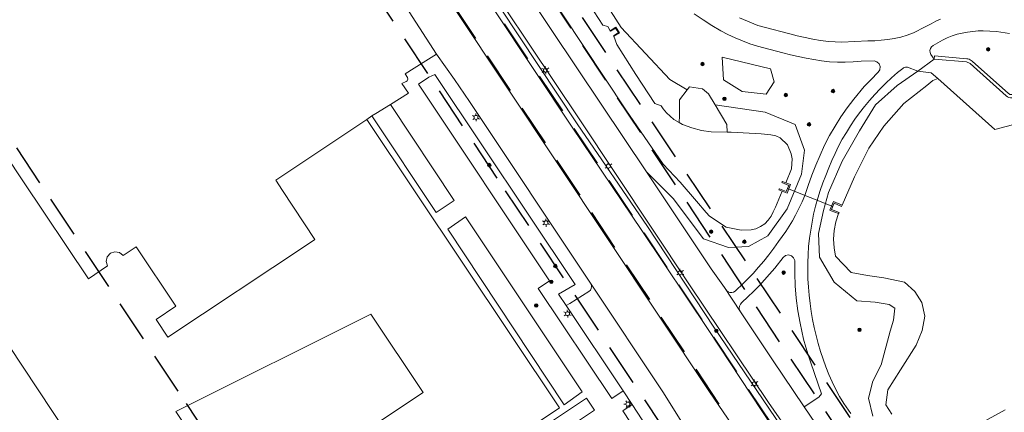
# Model space of a CAD drawing. Header units: metres. Extents: x 89872 to 94585, y 463299 to 469000.
# Tile 255 of 256: x 92346 to 92496, y 464747 to 464806. Entities that reach past the tile are written whole.
import ezdxf

# ---------------------------------------------------------------- set-up
doc = ezdxf.new("R2010")
doc.units = ezdxf.units.M
doc.linetypes.add('HIDDEN', pattern=[9.525, 6.35, -3.175])
doc.layers.get('0').update_dxf_attribs({"linetype": 'CONTINUOUS'})
for name, color, linetype, lineweight in [('B-WE-BV-GELEIDECONSTRUCTIE-G', 251, 'CONTINUOUS', 13), ('B-WE-GR-BEPLANTING_CULTUUR-G', 251, 'CONTINUOUS', 13), ('B-WE-GR-BOOM-S', 251, 'CONTINUOUS', 13), ('B-WE-IE-TERREINAFSCHEIDING-G', 251, 'CONTINUOUS', 13), ('B-WE-KL-ET_LS_OV_LICHTMAST-S', 251, 'CONTINUOUS', 13), ('B-WE-KW-KUNSTWERK-GV', 251, 'CONTINUOUS', 13), ('B-WE-KW-KUNSTWERK_DUIKER-G', 251, 'CONTINUOUS', 13), ('B-WE-KW-KUNSTWERK_STEIGER-G', 251, 'CONTINUOUS', 13), ('B-WE-OG-TOPOGRAFIE_BEBOUWING-GV', 251, 'CONTINUOUS', 13), ('B-WE-OG-TOPOGRAFIE_WATER-GV', 251, 'CONTINUOUS', 13), ('B-WE-VH-VERHARDING-GV', 251, 'CONTINUOUS', 13), ('Percelen', 10, 'HIDDEN', 25)]:
    doc.layers.add(name, color=color, linetype=linetype, lineweight=lineweight)

# ---------------------------------------------------------------- blocks, each defined once
blk = doc.blocks.new('Q_LICHTMAST')
for points in [[(-0.26, 0.15), (-0.52, 0.3)], [(0, 0.3), (0, 0.6)], [(0.26, 0.15), (0.52, 0.3)], [(-0.26, -0.15), (-0.52, -0.3)], [(0, -0.3), (0, -0.6)], [(0.26, -0.15), (0.52, -0.3)]]:
    blk.add_lwpolyline(points)
blk.add_circle((0, 0), 0.3)
blk = doc.blocks.new('Q_BOOM')
for radius in [0.27, 0.18, 0.09]:
    blk.add_circle((0, 0), radius)

msp = doc.modelspace()

# ---------------------------------------------------------------- linework, layer by layer
at = {"layer": 'B-WE-BV-GELEIDECONSTRUCTIE-G'}
for points in [[(92443.62, 464793.41), (92443.94, 464792.96), (92444.44, 464792.37), (92445.55, 464791.35), (92446.35, 464790.88)], [(92453.65, 464789.41), (92454.28, 464789.39), (92458.81, 464789.18), (92460.3, 464789.03), (92461.03, 464788.88), (92461.72, 464788.56), (92462.8, 464787.5), (92463.39, 464786.15), (92463.51, 464785.39), (92463.43, 464783.86), (92462.56, 464781.74)], [(92462, 464780.44), (92460.97, 464778.02), (92460.65, 464777.31), (92460.31, 464776.65), (92459.89, 464776.05), (92459.35, 464775.49), (92458.73, 464775.08), (92458.03, 464774.75), (92457.3, 464774.61), (92455.79, 464774.54), (92453.48, 464775), (92450.96, 464776.66), (92450.45, 464777.2), (92448.99, 464778.94), (92446.54, 464781.82), (92443.92, 464784.55)]]:
    msp.add_lwpolyline(points, dxfattribs=at)
at = {"layer": 'B-WE-GR-BEPLANTING_CULTUUR-G'}
for p, q in [((92452.88, 464800.82), (92453.09, 464797.36)), ((92437.85, 464750.18), (92429.21, 464763.1))]:
    msp.add_line(p, q, dxfattribs=at)
for points in [[(92467.4, 464734.3), (92468.44, 464735.08), (92451.65, 464759.83), (92441.54, 464775.12), (92430.87, 464790.67), (92419.16, 464808.36), (92404.36, 464831.32), (92399.53, 464838.17), (92398.35, 464837.47)], [(92403.77, 464830.08), (92418.3, 464807.99), (92430.15, 464790.17), (92440.7, 464774.47), (92450.89, 464759.33), (92466.98, 464734.93)], [(92453.09, 464797.36), (92455.94, 464795.57), (92459.58, 464795.17), (92460.79, 464797.06), (92460.24, 464799.02), (92452.88, 464800.82)], [(92409.31, 464798.16), (92408.37, 464797.75), (92406.8, 464796.7), (92426.69, 464766.88), (92424.99, 464765.68), (92436.14, 464749.02), (92437.85, 464750.18)], [(92429.21, 464763.1), (92428.07, 464764.85), (92430.59, 464766.32), (92409.31, 464798.16)], [(92447.6, 464795.85), (92447.95, 464796.3), (92449.92, 464795.98), (92450.81, 464795.24), (92451.83, 464793.55)], [(92399.75, 464791.87), (92409.51, 464777.24), (92412.23, 464779.07), (92402.56, 464793.62)], [(92402.56, 464793.62), (92400.34, 464792.24), (92399.75, 464791.87)], [(92453.65, 464789.41), (92451.24, 464789.48), (92449.75, 464789.69), (92448.28, 464790.06), (92446.86, 464790.57), (92446.35, 464790.88)], [(92431.67, 464750), (92413.94, 464776.55), (92411.24, 464774.72)], [(92411.24, 464774.72), (92428.94, 464748.05), (92431.67, 464750)]]:
    msp.add_lwpolyline(points, dxfattribs=at)
at = {"layer": 'B-WE-IE-TERREINAFSCHEIDING-G'}
msp.add_lwpolyline([(92506.64, 464797.21), (92506.5, 464797.69), (92496.98, 464795.14), (92496.84, 464795.12), (92496.71, 464795.12), (92496.57, 464795.15), (92496.45, 464795.21), (92496.33, 464795.29), (92490.83, 464800.2), (92490.69, 464800.31), (92490.53, 464800.4), (92490.36, 464800.47), (92490.19, 464800.52), (92490.01, 464800.54), (92485.14, 464801), (92485.08, 464800.5)], dxfattribs=at)
at = {"layer": 'B-WE-KW-KUNSTWERK-GV'}
msp.add_line((92485.08, 464800.5), (92482.57, 464798.68), dxfattribs=at)
for points in [[(92506.64, 464797.21), (92497.11, 464794.66), (92496.88, 464794.62), (92496.64, 464794.62), (92496.41, 464794.67), (92496.2, 464794.77), (92496.01, 464794.91), (92490.52, 464799.84), (92490.42, 464799.91), (92490.31, 464799.96), (92490.2, 464800.01), (92490.08, 464800.05), (92489.97, 464800.08), (92485.08, 464800.5)], [(92485.61, 464797.56), (92484.63, 464798.43), (92482.57, 464798.68)]]:
    msp.add_lwpolyline(points, dxfattribs=at)
at = {"layer": 'B-WE-KW-KUNSTWERK_DUIKER-G'}
msp.add_line((92469.68, 464778.14), (92462.83, 464780.86), dxfattribs=at)
at = {"layer": 'B-WE-KW-KUNSTWERK_STEIGER-G'}
msp.add_lwpolyline([(92485.61, 464797.56), (92494.28, 464789.81), (92506.13, 464792.96)], dxfattribs=at)
at = {"layer": 'B-WE-OG-TOPOGRAFIE_BEBOUWING-GV'}
msp.add_line((92407.54, 464749.9), (92399.59, 464761.81), dxfattribs=at)
for points in [[(92363.96, 464772.01), (92361.98, 464770.69), (92361.43, 464771.15), (92360.73, 464771.28), (92360.05, 464771.04), (92359.57, 464770.51), (92359.42, 464769.81), (92359.63, 464769.12), (92356.72, 464767.17), (92346.79, 464782.02), (92336.68, 464797.13)], [(92398.97, 464791.33), (92385.14, 464782.11), (92386.18, 464780.54), (92391.1, 464773.11), (92389.96, 464772.35), (92368.79, 464758.33), (92367.01, 464760.99), (92370, 464762.99), (92363.96, 464772.01)], [(92389.11, 464721.34), (92419.19, 464741.56), (92428.2, 464747.58), (92398.97, 464791.33)], [(92296.49, 464755.17), (92303.38, 464741.65), (92301.63, 464740.78), (92307.01, 464729.89), (92309.77, 464731.39), (92318.66, 464713.37), (92327.67, 464718), (92324.67, 464724.51), (92355.72, 464740.28), (92333.43, 464773.94), (92296.49, 464755.17)], [(92399.59, 464761.81), (92369.99, 464747.05), (92380.11, 464731.7), (92407.54, 464749.9)]]:
    msp.add_lwpolyline(points, dxfattribs=at)
at = {"layer": 'B-WE-OG-TOPOGRAFIE_WATER-GV'}
for points in [[(92443.92, 464784.55), (92438.3, 464792.82), (92396.87, 464855.3), (92392.37, 464861.83), (92393.7, 464862.7)], [(92406.53, 464848.66), (92407.79, 464846.98), (92407.69, 464846.9), (92408.35, 464845.59), (92411.77, 464840.31), (92415.39, 464834.79), (92420.03, 464828.01), (92425.88, 464818.83), (92431.5, 464810.78), (92434.8, 464805.65), (92435.56, 464805.45), (92435.9, 464804.8)], [(92407.68, 464833.99), (92415.79, 464821.74), (92434.53, 464793.67), (92441.4, 464783.39)], [(92447.6, 464795.85), (92444.94, 464797.42), (92437.57, 464805.3), (92430.74, 464816.01), (92428.99, 464818.82)], [(92435.9, 464804.8), (92436.75, 464805.34), (92437.3, 464804.5), (92436.46, 464803.97)], [(92436.46, 464803.97), (92436.41, 464804.05), (92437.16, 464804.53), (92436.72, 464805.21), (92435.97, 464804.72), (92435.9, 464804.8)], [(92436.46, 464803.97), (92436.91, 464802.71), (92439.78, 464798.18), (92442.7, 464793.75), (92443.62, 464793.41)], [(92482.57, 464798.68), (92479.46, 464796.5), (92476.15, 464793.54), (92473.74, 464789.63), (92471.13, 464785.02), (92469.04, 464780.28), (92468.26, 464777.51), (92467.53, 464774.02), (92467.69, 464770.44), (92469.89, 464766.66), (92473.32, 464763.84), (92476.11, 464763.6), (92478.26, 464763.25), (92479.12, 464762.71), (92478.9, 464760.91), (92478.4, 464759.2), (92477.05, 464754.11), (92475.77, 464751.64), (92475.08, 464749.03), (92475.77, 464746.34)], [(92471.1, 464778.34), (92472.97, 464782.63), (92475.17, 464786.99), (92477.43, 464790.3), (92480.48, 464793.78), (92483.98, 464796.49), (92484.89, 464797.25), (92485.61, 464797.56)], [(92446.35, 464790.88), (92446.4, 464791.87), (92446.4, 464794.34), (92447.6, 464795.85)], [(92441.4, 464783.39), (92445.45, 464779.33), (92450.07, 464773.25), (92453.84, 464771.9), (92456.91, 464772.07), (92459.81, 464773.68), (92462.77, 464777.77), (92464.94, 464783.05), (92465.39, 464786.69), (92463.96, 464790.56), (92459.4, 464792.46), (92451.83, 464793.55)], [(92451.83, 464793.55), (92453.61, 464790.59), (92453.65, 464789.41)], [(92462, 464780.44), (92461.48, 464780.68), (92461.58, 464780.84), (92462.63, 464780.4), (92463.01, 464781.34), (92461.95, 464781.78), (92462.05, 464781.93), (92462.56, 464781.74)], [(92462.56, 464781.74), (92463.26, 464781.45), (92462.74, 464780.18), (92462, 464780.44)], [(92470.55, 464777.06), (92469.44, 464777.5), (92469.24, 464777.58), (92469.77, 464778.87), (92471.1, 464778.34)], [(92471.1, 464778.34), (92471.02, 464778.16), (92469.89, 464778.63), (92469.5, 464777.7), (92470.64, 464777.23), (92470.55, 464777.06)], [(92478.66, 464746.61), (92477.75, 464748.04), (92478.06, 464750.32), (92479.94, 464753.34), (92482.36, 464757.07), (92483.27, 464759.3), (92483.65, 464761.49), (92483.21, 464763.58), (92482.15, 464765.22), (92480.57, 464766.65), (92477.45, 464767.32), (92474.96, 464767.67), (92472.49, 464768.11), (92470.1, 464770.58), (92469.87, 464771.88), (92469.8, 464773.19), (92469.9, 464774.51), (92470.15, 464775.8), (92470.55, 464777.06)], [(92495.84, 464747.26), (92492.27, 464745.29)]]:
    msp.add_lwpolyline(points, dxfattribs=at)
at = {"layer": 'B-WE-VH-VERHARDING-GV'}
for p, q in [((92409.54, 464801.27), (92412.25, 464797.42)), ((92412.25, 464797.42), (92414.56, 464794.09)), ((92414.56, 464794.09), (92432.93, 464766.5)), ((92398.97, 464791.33), (92399.75, 464791.87)), ((92455.7, 464762.14), (92453.23, 464765.84)), ((92439.22, 464748.07), (92437.85, 464750.18)), ((92433.51, 464747.24), (92432.29, 464749.07)), ((92439.22, 464748.07), (92437.81, 464747.12)), ((92437.81, 464747.12), (92457.45, 464717.54)), ((92443.05, 464742.24), (92439.22, 464748.07)), ((92467.04, 464745.23), (92465.34, 464747.71))]:
    msp.add_line(p, q, dxfattribs=at)
for points in [[(92396.99, 464831.21), (92450.98, 464750), (92463.24, 464732.13)], [(92409.54, 464801.27), (92405.37, 464807.67), (92404.36, 464809.19), (92395.7, 464822.18), (92394.57, 464823.86), (92390.73, 464829.64)], [(92466.12, 464727.76), (92468.7, 464723.83), (92468.8, 464723.71), (92468.94, 464723.64), (92469.09, 464723.61), (92469.25, 464723.63), (92469.39, 464723.69), (92469.68, 464723.88), (92472.72, 464725.91), (92473.18, 464726.33), (92473.49, 464726.87), (92473.61, 464727.48), (92473.53, 464728.1), (92473.25, 464728.66), (92463.52, 464743.21), (92459.91, 464748.4), (92447.85, 464766.4), (92431.18, 464791.42), (92412.41, 464819.51)], [(92453.23, 464765.84), (92453.58, 464765.34), (92453.81, 464765.19), (92454.07, 464765.1), (92454.34, 464765.09), (92454.61, 464765.16), (92454.85, 464765.3), (92456.11, 464766.51), (92457.58, 464767.99), (92458.4, 464768.91), (92459.2, 464769.86), (92459.98, 464770.82), (92460.73, 464771.8), (92461.47, 464772.8), (92462.02, 464773.57), (92462.56, 464774.36), (92463.07, 464775.16), (92463.56, 464775.97), (92464.03, 464776.8), (92465.05, 464778.84), (92465.43, 464779.78), (92465.95, 464781.34), (92466.51, 464782.89), (92467.11, 464784.43), (92467.76, 464785.94), (92468.45, 464787.44), (92469.21, 464788.91), (92470.03, 464790.35), (92470.92, 464791.74), (92471.87, 464793.1), (92472.88, 464794.41), (92474.47, 464796.34), (92475.46, 464797.37), (92476.59, 464798.5), (92476.84, 464798.89), (92476.89, 464799.36), (92476.73, 464799.8), (92476.39, 464800.11), (92475.95, 464800.25), (92473.97, 464800.19), (92472.77, 464800.08), (92471.57, 464800.03), (92470.38, 464800.03), (92469.18, 464800.1), (92467.99, 464800.22), (92466.8, 464800.43), (92465.62, 464800.66), (92464.44, 464800.91), (92463.26, 464801.17), (92462.09, 464801.45), (92458.24, 464802.45), (92457.1, 464802.83), (92455.97, 464803.25), (92454.87, 464803.72), (92453.78, 464804.23), (92452.71, 464804.79), (92451.34, 464805.61), (92449.99, 464806.47), (92448.67, 464807.38)], [(92455.51, 464806.77), (92458.32, 464805.62), (92459.25, 464805.33), (92463.14, 464804.32), (92464.3, 464804.03), (92465.48, 464803.77), (92466.66, 464803.54), (92467.84, 464803.34), (92469.04, 464803.17), (92471.04, 464803.06), (92473.03, 464803.16), (92475.02, 464803.26), (92476.04, 464803.29), (92477.03, 464803.35), (92478.04, 464803.47), (92479.02, 464803.62), (92480.01, 464803.84), (92480.96, 464804.14), (92481.91, 464804.5), (92483.72, 464805.38), (92484.59, 464805.87), (92485.3, 464806.24), (92486.03, 464806.57)], [(92496.52, 464804.38), (92494.53, 464804.7), (92492.53, 464804.79), (92491.73, 464804.77), (92490.93, 464804.71), (92490.13, 464804.6), (92489.34, 464804.45), (92488.56, 464804.27), (92487.8, 464804.01), (92487.05, 464803.71), (92486.32, 464803.37), (92485.61, 464802.99), (92484.92, 464802.57), (92484.68, 464802.37), (92484.51, 464802.1), (92484.43, 464801.8), (92484.45, 464801.48), (92484.57, 464801.19), (92485.08, 464800.5)], [(92402.56, 464793.62), (92405.3, 464795.33), (92404.3, 464796.81), (92404.96, 464797.12), (92405.07, 464797.21), (92405.18, 464797.45), (92405.14, 464797.72), (92404.78, 464798.26), (92407.92, 464800.24), (92409.54, 464801.27)], [(92482.57, 464798.68), (92481.04, 464799.26), (92480.88, 464799.28), (92480.73, 464799.28), (92480.57, 464799.24), (92480.43, 464799.18), (92480.3, 464799.1), (92479.49, 464798.48), (92478.59, 464797.68), (92477.72, 464796.86), (92476.87, 464796.01), (92476.05, 464795.13), (92475.26, 464794.24), (92474.49, 464793.31), (92473.76, 464792.36), (92473.05, 464791.38), (92472.38, 464790.38), (92471.74, 464789.37), (92471.13, 464788.33), (92470.56, 464787.28), (92470.03, 464786.2), (92469.53, 464785.11), (92469.07, 464784), (92468.61, 464782.86), (92468.17, 464781.72), (92467.76, 464780.55), (92467.39, 464779.38), (92467.05, 464778.2), (92466.78, 464776.99), (92466.55, 464775.77), (92466.34, 464774.55), (92466.17, 464773.32), (92466.02, 464772.08), (92465.93, 464770.85), (92465.88, 464769.61), (92465.88, 464768.37), (92465.91, 464767.14), (92465.99, 464765.9), (92466.09, 464764.67), (92466.23, 464763.43), (92466.41, 464762.2), (92466.62, 464760.98), (92466.87, 464759.77), (92467.14, 464758.55), (92467.45, 464757.34), (92467.81, 464756.15), (92468.21, 464754.96), (92468.65, 464753.8), (92469.1, 464752.64), (92469.6, 464751.51), (92470.14, 464750.39), (92470.72, 464749.3), (92471.35, 464748.23), (92472.43, 464746.71)], [(92441.4, 464783.39), (92451.23, 464768.69), (92453.23, 464765.84)], [(92465.34, 464747.71), (92467.57, 464749.22), (92467.96, 464749.73), (92466.33, 464754.43), (92465.94, 464755.61), (92465.58, 464756.8), (92465.26, 464758), (92464.98, 464759.2), (92464.74, 464760.42), (92464.4, 464762.31), (92464.15, 464764.2), (92463.99, 464766.1), (92463.91, 464768.01), (92463.91, 464769.93), (92463.74, 464770.36), (92463.4, 464770.67), (92462.95, 464770.79), (92462.5, 464770.69), (92462.14, 464770.39), (92460.88, 464768.79), (92460.1, 464767.88), (92459.31, 464766.99), (92458.49, 464766.11), (92457.65, 464765.25), (92456.8, 464764.41), (92455.88, 464763.55), (92455.67, 464763.32), (92455.54, 464763.03), (92455.5, 464762.72), (92455.55, 464762.42), (92455.7, 464762.14)], [(92429.21, 464763.1), (92429.77, 464763.42), (92432.68, 464765.25), (92432.89, 464765.44), (92433.02, 464765.69), (92433.08, 464765.97), (92433.05, 464766.25), (92432.93, 464766.5)], [(92432.93, 464766.5), (92443.91, 464750), (92447.03, 464744.99)], [(92455.7, 464762.14), (92460.55, 464754.87), (92465.34, 464747.71)], [(92432.29, 464749.07), (92407.42, 464732.45), (92408.61, 464730.66), (92433.51, 464747.24)]]:
    msp.add_lwpolyline(points, dxfattribs=at)
at = {"layer": 'Percelen'}
msp.add_line((92487.97, 464717.95), (92390.35, 464864.89), dxfattribs=at)
for points in [[(92391.77, 464866.07), (92426.33, 464814.71), (92477.32, 464738.61), (92488.35, 464723.28), (92528.98, 464744.56), (92534.57, 464748.11), (92536.06, 464745.6)], [(92380.54, 464839.88), (92399.41, 464811.54), (92419.98, 464780.52), (92443.49, 464745.21), (92470.22, 464704.86)], [(92463.27, 464731.92), (92463.02, 464732.29), (92397.18, 464831.16)], [(92397.18, 464831.16), (92403.96, 464829.6), (92467.36, 464734.66), (92463.27, 464731.92)], [(92324.68, 464818.74), (92350.97, 464779.24), (92371.54, 464748.23), (92395.07, 464712.88), (92421.79, 464672.54)]]:
    msp.add_lwpolyline(points, dxfattribs=at)

# ---------------------------------------------------------------- block references
at = {"layer": 'B-WE-GR-BOOM-S'}
for p, rotation in [((92493.26, 464801.99), 177.4583645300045), ((92449.91, 464799.75), 93.5082479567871), ((92469.72, 464795.66), 52.53480698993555), ((92453.24, 464794.48), 171.830705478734), ((92462.55, 464795.05), 57.26784794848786), ((92466.08, 464790.6), 110.3265182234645), ((92417.55, 464784.43), 123.756458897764), ((92451.22, 464774.31), 160.1930408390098), ((92456.26, 464772.79), 3.298647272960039), ((92427.58, 464769.1), 123.756458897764), ((92462.22, 464768.11), 51.89329042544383), ((92426.97, 464766.71), 123.7069155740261), ((92424.68, 464763.11), 123.727902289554), ((92452.02, 464759.26), 124.1523344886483), ((92473.73, 464759.42), 175.1632596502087)]:
    msp.add_blockref('Q_BOOM', p, dxfattribs=dict(at, rotation=rotation))
at = {"layer": 'B-WE-KL-ET_LS_OV_LICHTMAST-S'}
for p, rotation in [((92426.08, 464798.82), 123.7408645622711), ((92415.54, 464791.66), 123.663701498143), ((92435.63, 464784.26), 123.6800239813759), ((92426.16, 464775.67), 123.6637014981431), ((92446.52, 464768.08), 123.6800239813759), ((92429.43, 464761.87), 123.7841374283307), ((92457.81, 464751.26), 123.8279508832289), ((92438.59, 464748.16), 33.87733856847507)]:
    msp.add_blockref('Q_LICHTMAST', p, dxfattribs=dict(at, rotation=rotation))

doc.saveas('drawing.dxf')
